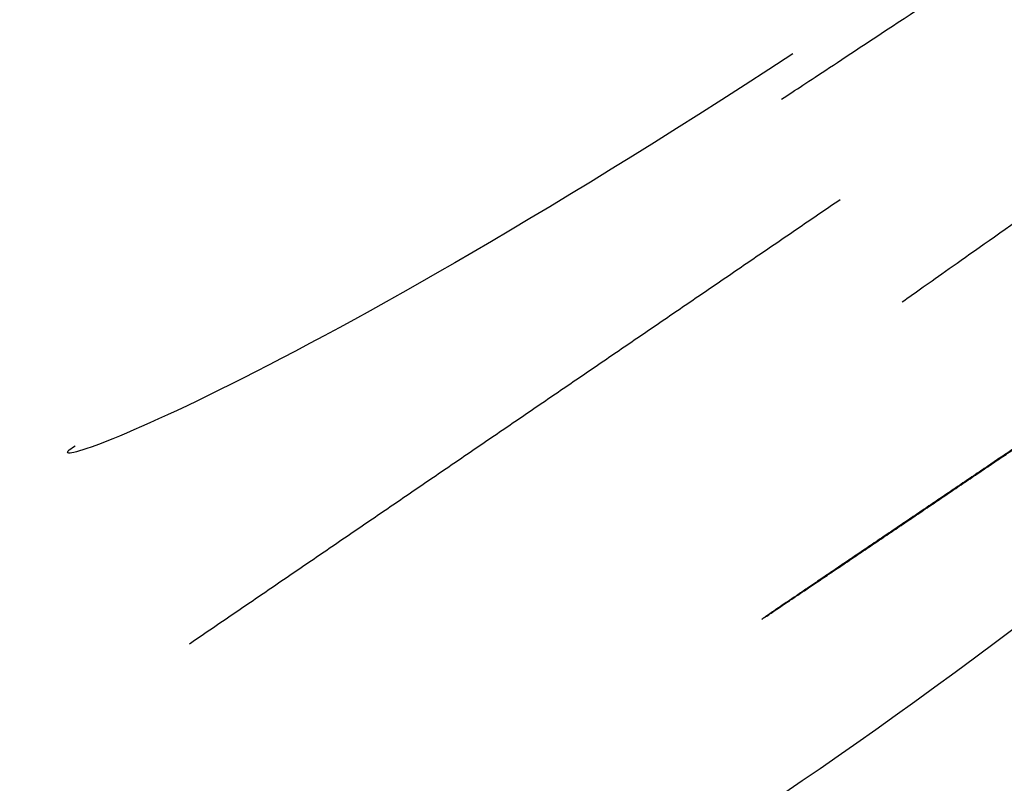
# Model space of a CAD drawing. Header units: millimetres. Extents: x 1305 to 3098, y -356 to 571.
# Tile 5 of 256: x 1335 to 1357, y -156 to -139. Entities that reach past the tile are written whole.
import ezdxf

# ---------------------------------------------------------------- set-up
doc = ezdxf.new("R2010")
doc.units = ezdxf.units.MM
doc.layers.add('Calque 02', color=7, linetype='Continuous', true_color=0x000000)

msp = doc.modelspace()

# ---------------------------------------------------------------- linework, layer by layer
at = {"layer": 'Calque 02'}
for points, weights in [([(1351.664148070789, -140.6439587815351, 165.5472949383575), (1359.812951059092, -135.2684646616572, 64.62686698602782), (1453.309955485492, -73.59160268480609, 64.62686698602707)], [1, 0.7372773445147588, 1]), ([(1354.336874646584, -145.1249656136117, 165.5473005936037), (1362.326244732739, -139.4821811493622, 64.62686698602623), (1453.994016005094, -74.73846916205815, 64.6268669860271)], [1, 0.7372773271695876, 1])]:
    msp.add_rational_spline(points, weights, degree=2, dxfattribs=at)
for points, degree in [([(1351.910280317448, -139.6381990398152, 382.4878529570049), (1340.474925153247, -147.1217582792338, 375.1221281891), (1334.794331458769, -149.0977039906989, 360.7728497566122), (1336.01932202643, -148.3109639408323, 345.71106298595)], 3), ([(1338.553261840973, -152.6905119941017, 345.7110657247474), (1345.757852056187, -147.7745372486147, 255.6291836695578), (1352.962442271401, -142.8585625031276, 165.5473016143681)], 2), ([(1358.880085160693, -150.7785415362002, 382.4490431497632), (1348.019035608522, -159.200278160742, 375.1026334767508), (1342.363052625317, -161.4795522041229, 360.7701345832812), (1343.527446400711, -160.5941854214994, 345.7110836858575)], 3)]:
    msp.add_open_spline(points, degree=degree, dxfattribs=at)
msp.add_rational_spline([(1358.005929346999, -147.5677809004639, 368.1884051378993), (1358.004871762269, -147.5748287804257, 372.1883997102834), (1354.616275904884, -149.8645964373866, 372.1840474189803), (1351.227680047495, -152.1543640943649, 372.1796951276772), (1351.22873763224, -152.1473162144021, 368.179700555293), (1351.229795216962, -152.1402683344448, 364.179705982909), (1354.618391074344, -149.8505006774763, 364.184058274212), (1358.006986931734, -147.5607330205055, 364.1884105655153), (1358.005929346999, -147.5677809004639, 368.1884051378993)], [1, 0.7071067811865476, 1, 0.7071067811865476, 1, 0.7071067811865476, 1, 0.7071067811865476, 1], degree=2, knots=[0, 0, 0, 6.283185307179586, 6.283185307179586, 12.56637061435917, 12.56637061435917, 18.84955592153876, 18.84955592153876, 25.13274122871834, 25.13274122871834, 25.13274122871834], dxfattribs=at)

doc.saveas('drawing.dxf')
